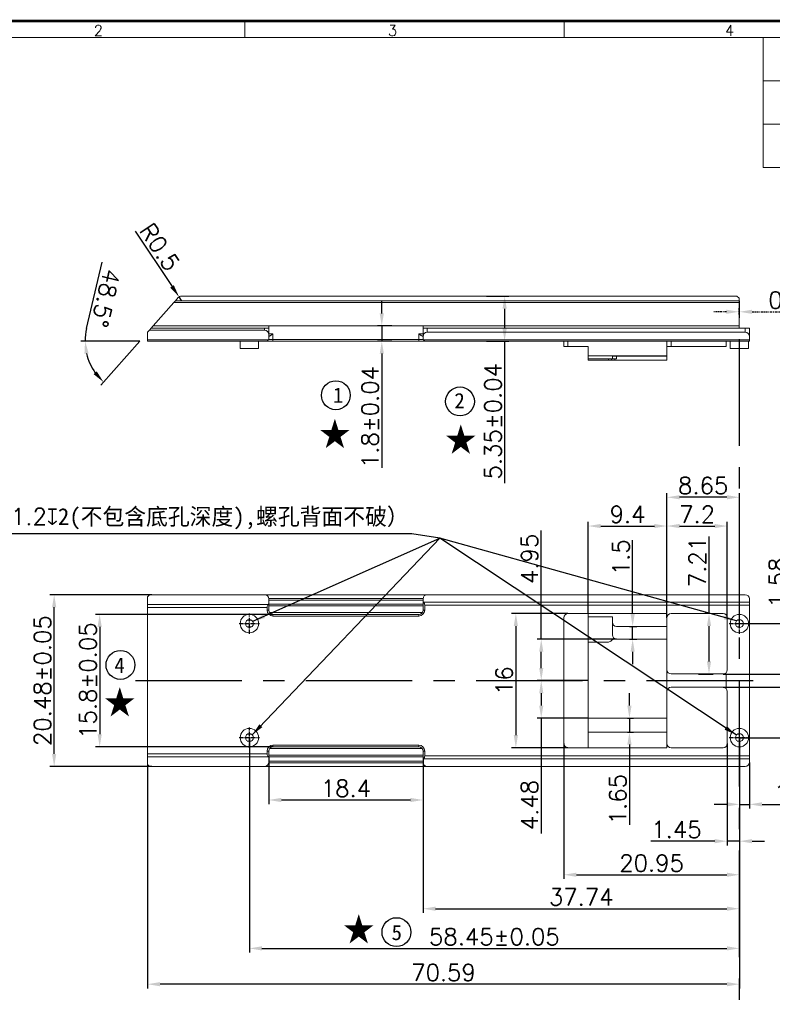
# Model space of a CAD drawing. Header units: inches. Extents: x 21485 to 22073, y -4353 to -4163.
# Tile 9 of 11: x 21854 to 21943, y -4280 to -4163. Entities that reach past the tile are written whole.
import ezdxf

# ---------------------------------------------------------------- set-up
doc = ezdxf.new("R2010")
doc.units = ezdxf.units.IN
doc.header["$LTSCALE"] = 0.64311
doc.header["$MEASUREMENT"] = 0
doc.header["$PDMODE"] = 3
doc.header["$PDSIZE"] = 0.3125
doc.linetypes.add('CENTER', pattern=[0.6, 0.375, -0.075, 0.075, -0.075])
doc.layers.get('0').update_dxf_attribs({"linetype": 'CONTINUOUS'})
doc.layers.get('Defpoints').update_dxf_attribs({"linetype": 'CONTINUOUS'})
doc.layers.add('1', color=7, linetype='CONTINUOUS', true_color=0xffffff)
doc.layers.add('图框', color=3, linetype='CONTINUOUS')
doc.styles.add('ITALICT', font='COMPLEX')
doc.styles.get("Standard").update_dxf_attribs({"font": 'txt.shx'})
doc.styles.add('TEXTSTYLE_2', font='txt')
doc.dimstyles.new('AVC 1.5', dxfattribs={"dimtxt": 2, "dimasz": 1.5, "dimexe": 0.5, "dimexo": 0, "dimgap": 0.39, "dimtad": 1, "dimdsep": 46, "dimtxsty": 'Standard', "dimcen": 0, "dimclrd": 2, "dimclre": 2, "dimclrt": 2, "dimadec": 1, "dimazin": 0, "dimtfac": 1, "dimtmove": 0, "dimatfit": 3, "dimfxl": 0, "dimtolj": 1, "dimtzin": 0, "dimarcsym": 0})

# ---------------------------------------------------------------- blocks, each defined once
blk = doc.blocks.new('*D93')
at = {"color": 2, "lineweight": -2, "transparency": 16777216}
for p, q in [((21896.78, -4197.72), (21896.78, -4196.22)), ((21897.99, -4199.22), (21896.28, -4199.22)), ((21896.78, -4199.22), (21896.78, -4201.02)), ((21897.99, -4201.02), (21896.28, -4201.02)), ((21896.78, -4202.52), (21896.78, -4216.13))]:
    blk.add_line(p, q, dxfattribs=at)
at = {"color": 2, "transparency": 16777216}
for points in [[(21896.53, -4197.72), (21897.03, -4197.72), (21896.78, -4199.22)], [(21896.53, -4202.52), (21897.03, -4202.52), (21896.78, -4201.02)]]:
    blk.add_solid(points, dxfattribs=at)
at = {"layer": 'Defpoints', "color": 0, "transparency": 16777216}
for p in [(21897.99, -4199.22), (21896.78, -4201.02), (21897.99, -4201.02)]:
    blk.add_point(p, dxfattribs=at)
at = {"color": 2, "transparency": 16777216, "insert": (21895.39, -4210.08), "char_height": 2, "attachment_point": 5, "rotation": 90}
blk.add_mtext('\\A1;1.8%%P0.04', dxfattribs=at)
blk = doc.blocks.new('*D94')
at = {"color": 2, "lineweight": -2, "transparency": 16777216}
for p, q in [((21909.28, -4195.67), (21911.93, -4195.67)), ((21911.43, -4197.17), (21911.43, -4199.52)), ((21909.28, -4201.02), (21911.93, -4201.02)), ((21911.43, -4201.02), (21911.43, -4217.97))]:
    blk.add_line(p, q, dxfattribs=at)
at = {"color": 2, "transparency": 16777216}
for points in [[(21911.18, -4197.17), (21911.68, -4197.17), (21911.43, -4195.67)], [(21911.18, -4199.52), (21911.68, -4199.52), (21911.43, -4201.02)]]:
    blk.add_solid(points, dxfattribs=at)
at = {"layer": 'Defpoints', "color": 0, "transparency": 16777216}
for p in [(21909.28, -4195.67), (21909.28, -4201.02), (21911.43, -4201.02)]:
    blk.add_point(p, dxfattribs=at)
at = {"color": 2, "transparency": 16777216, "insert": (21910.04, -4210.58), "char_height": 2, "attachment_point": 5, "rotation": 90}
blk.add_mtext('\\A1;5.35%%P0.04', dxfattribs=at)
blk = doc.blocks.new('*D85')
at = {"color": 2, "linetype": 'CENTER', "lineweight": -2, "transparency": 16777216}
for p, q in [((21939.39, -4197.87), (21939.39, -4197.03)), ((21939.44, -4197.87), (21939.44, -4197.03)), ((21937.89, -4197.53), (21936.39, -4197.53)), ((21939.39, -4197.53), (21939.44, -4197.53)), ((21940.94, -4197.53), (21948.93, -4197.53))]:
    blk.add_line(p, q, dxfattribs=at)
at = {"color": 2, "linetype": 'CENTER', "transparency": 16777216}
for points in [[(21937.89, -4197.28), (21937.89, -4197.78), (21939.39, -4197.53)], [(21940.94, -4197.28), (21940.94, -4197.78), (21939.44, -4197.53)]]:
    blk.add_solid(points, dxfattribs=at)
at = {"layer": 'Defpoints', "color": 0, "linetype": 'CENTER', "transparency": 16777216}
for p in [(21939.39, -4197.53), (21939.39, -4197.87), (21939.44, -4197.87)]:
    blk.add_point(p, dxfattribs=at)
at = {"color": 2, "linetype": 'CENTER', "transparency": 16777216, "insert": (21945.88, -4196.14), "char_height": 2, "attachment_point": 5}
blk.add_mtext('\\A1;0.05', dxfattribs=at)
blk = doc.blocks.new('*D100')
at = {"color": 2, "lineweight": -2, "transparency": 16777216}
for p, q in [((21869.34, -4231.26), (21857.2, -4231.26)), ((21857.7, -4250.24), (21857.7, -4232.76)), ((21869.34, -4251.74), (21857.2, -4251.74))]:
    blk.add_line(p, q, dxfattribs=at)
at = {"color": 2, "transparency": 16777216}
for points in [[(21857.45, -4232.76), (21857.95, -4232.76), (21857.7, -4231.26)], [(21857.45, -4250.24), (21857.95, -4250.24), (21857.7, -4251.74)]]:
    blk.add_solid(points, dxfattribs=at)
at = {"layer": 'Defpoints', "color": 0, "transparency": 16777216}
for p in [(21857.7, -4231.26), (21869.34, -4231.26), (21869.34, -4251.74)]:
    blk.add_point(p, dxfattribs=at)
at = {"color": 2, "transparency": 16777216, "insert": (21856.31, -4241.5), "char_height": 2, "attachment_point": 5, "rotation": 90}
blk.add_mtext('\\A1;20.48%%P0.05', dxfattribs=at)
blk = doc.blocks.new('*D102')
at = {"color": 2, "lineweight": -2, "transparency": 16777216}
for p, q in [((21883.8, -4233.6), (21862.63, -4233.6)), ((21863.13, -4235.1), (21863.13, -4247.9)), ((21883.8, -4249.4), (21862.63, -4249.4))]:
    blk.add_line(p, q, dxfattribs=at)
at = {"color": 2, "transparency": 16777216}
for points in [[(21862.88, -4235.1), (21863.38, -4235.1), (21863.13, -4233.6)], [(21862.88, -4247.9), (21863.38, -4247.9), (21863.13, -4249.4)]]:
    blk.add_solid(points, dxfattribs=at)
at = {"layer": 'Defpoints', "color": 0, "transparency": 16777216}
for p in [(21883.8, -4233.6), (21863.13, -4249.4), (21883.8, -4249.4)]:
    blk.add_point(p, dxfattribs=at)
at = {"color": 2, "transparency": 16777216, "insert": (21861.74, -4241.5), "char_height": 2, "attachment_point": 5, "rotation": 90}
blk.add_mtext('\\A1;15.8%%P0.05', dxfattribs=at)
blk = doc.blocks.new('*D103')
at = {"color": 2, "lineweight": -2, "transparency": 16777216}
for p, q in [((21918.99, -4233.5), (21912.27, -4233.5)), ((21912.77, -4235), (21912.77, -4248)), ((21918.99, -4249.5), (21912.27, -4249.5))]:
    blk.add_line(p, q, dxfattribs=at)
at = {"color": 2, "transparency": 16777216}
for points in [[(21912.52, -4235), (21913.02, -4235), (21912.77, -4233.5)], [(21912.52, -4248), (21913.02, -4248), (21912.77, -4249.5)]]:
    blk.add_solid(points, dxfattribs=at)
at = {"layer": 'Defpoints', "color": 0, "transparency": 16777216}
for p in [(21918.99, -4233.5), (21912.77, -4249.5), (21918.99, -4249.5)]:
    blk.add_point(p, dxfattribs=at)
at = {"color": 2, "transparency": 16777216, "insert": (21911.38, -4241.5), "char_height": 2, "attachment_point": 5, "rotation": 90}
blk.add_mtext('\\A1;16', dxfattribs=at)
blk = doc.blocks.new('*D107')
at = {"color": 2, "lineweight": -2, "transparency": 16777216}
for p, q in [((21949.9, -4234.7), (21949.9, -4219.08)), ((21939.39, -4234.7), (21950.4, -4234.7)), ((21949.9, -4246.8), (21949.9, -4236.2)), ((21939.39, -4248.3), (21950.4, -4248.3))]:
    blk.add_line(p, q, dxfattribs=at)
at = {"color": 2, "transparency": 16777216}
for points in [[(21949.65, -4236.2), (21950.15, -4236.2), (21949.9, -4234.7)], [(21949.65, -4246.8), (21950.15, -4246.8), (21949.9, -4248.3)]]:
    blk.add_solid(points, dxfattribs=at)
at = {"layer": 'Defpoints', "color": 0, "transparency": 16777216}
for p in [(21939.39, -4234.7), (21939.39, -4248.3), (21949.9, -4248.3)]:
    blk.add_point(p, dxfattribs=at)
at = {"color": 2, "transparency": 16777216, "insert": (21948.51, -4226.14), "char_height": 2, "attachment_point": 5, "rotation": 90}
blk.add_mtext('\\A1;13.6%%P0.05', dxfattribs=at)
blk = doc.blocks.new('*D111')
at = {"color": 2, "lineweight": -2, "transparency": 16777216}
for p, q in [((21939.44, -4248.3), (21939.44, -4278.19)), ((21868.84, -4251.49), (21868.84, -4278.19)), ((21937.94, -4277.69), (21870.34, -4277.69))]:
    blk.add_line(p, q, dxfattribs=at)
at = {"color": 2, "transparency": 16777216}
for points in [[(21870.34, -4277.44), (21870.34, -4277.94), (21868.84, -4277.69)], [(21937.94, -4277.44), (21937.94, -4277.94), (21939.44, -4277.69)]]:
    blk.add_solid(points, dxfattribs=at)
at = {"layer": 'Defpoints', "color": 0, "transparency": 16777216}
for p in [(21939.44, -4248.3), (21868.84, -4251.49), (21868.84, -4277.69)]:
    blk.add_point(p, dxfattribs=at)
at = {"color": 2, "transparency": 16777216, "insert": (21904.14, -4276.3), "char_height": 2, "attachment_point": 5}
blk.add_mtext('\\A1;70.59', dxfattribs=at)
blk = doc.blocks.new('*D113')
at = {"color": 2, "lineweight": -2, "transparency": 16777216}
for p, q in [((21880.99, -4248.3), (21880.99, -4273.92)), ((21939.44, -4248.3), (21939.44, -4273.92)), ((21882.49, -4273.42), (21937.94, -4273.42))]:
    blk.add_line(p, q, dxfattribs=at)
at = {"color": 2, "transparency": 16777216}
for points in [[(21882.49, -4273.17), (21882.49, -4273.67), (21880.99, -4273.42)], [(21937.94, -4273.17), (21937.94, -4273.67), (21939.44, -4273.42)]]:
    blk.add_solid(points, dxfattribs=at)
at = {"layer": 'Defpoints', "color": 0, "transparency": 16777216}
for p in [(21880.99, -4248.3), (21939.44, -4248.3), (21939.44, -4273.42)]:
    blk.add_point(p, dxfattribs=at)
at = {"color": 2, "transparency": 16777216, "insert": (21910.21, -4272.03), "char_height": 2, "attachment_point": 5}
blk.add_mtext('\\A1;58.45%%P0.05', dxfattribs=at)
blk = doc.blocks.new('*D114')
at = {"color": 2, "lineweight": -2, "transparency": 16777216}
for p, q in [((21939.44, -4248.3), (21939.44, -4269.19)), ((21901.7, -4251.1), (21901.7, -4269.19)), ((21903.2, -4268.69), (21937.94, -4268.69))]:
    blk.add_line(p, q, dxfattribs=at)
at = {"color": 2, "transparency": 16777216}
for points in [[(21903.2, -4268.44), (21903.2, -4268.94), (21901.7, -4268.69)], [(21937.94, -4268.44), (21937.94, -4268.94), (21939.44, -4268.69)]]:
    blk.add_solid(points, dxfattribs=at)
at = {"layer": 'Defpoints', "color": 0, "transparency": 16777216}
for p in [(21939.44, -4248.3), (21901.7, -4251.1), (21939.44, -4268.69)]:
    blk.add_point(p, dxfattribs=at)
at = {"color": 2, "transparency": 16777216, "insert": (21920.57, -4267.3), "char_height": 2, "attachment_point": 5}
blk.add_mtext('\\A1;37.74', dxfattribs=at)
blk = doc.blocks.new('*D98')
at = {"color": 2, "lineweight": -2, "transparency": 16777216}
for p, q in [((21883.3, -4250.64), (21883.3, -4256.23)), ((21901.7, -4250.89), (21901.7, -4256.23)), ((21900.2, -4255.73), (21884.8, -4255.73))]:
    blk.add_line(p, q, dxfattribs=at)
at = {"color": 2, "transparency": 16777216}
for points in [[(21884.8, -4255.48), (21884.8, -4255.98), (21883.3, -4255.73)], [(21900.2, -4255.48), (21900.2, -4255.98), (21901.7, -4255.73)]]:
    blk.add_solid(points, dxfattribs=at)
at = {"layer": 'Defpoints', "color": 0, "transparency": 16777216}
for p in [(21883.3, -4250.64), (21901.7, -4250.89), (21883.3, -4255.73)]:
    blk.add_point(p, dxfattribs=at)
at = {"color": 2, "transparency": 16777216, "insert": (21892.5, -4254.34), "char_height": 2, "attachment_point": 5}
blk.add_mtext('\\A1;18.4', dxfattribs=at)
blk = doc.blocks.new('*D115')
at = {"color": 2, "lineweight": -2, "transparency": 16777216}
for p, q in [((21939.44, -4248.3), (21939.44, -4256.75)), ((21940.64, -4251.24), (21940.64, -4256.75)), ((21937.94, -4256.25), (21936.44, -4256.25)), ((21939.44, -4256.25), (21940.64, -4256.25)), ((21942.14, -4256.25), (21947.75, -4256.25))]:
    blk.add_line(p, q, dxfattribs=at)
at = {"color": 2, "transparency": 16777216}
for points in [[(21937.94, -4256), (21937.94, -4256.5), (21939.44, -4256.25)], [(21942.14, -4256), (21942.14, -4256.5), (21940.64, -4256.25)]]:
    blk.add_solid(points, dxfattribs=at)
at = {"layer": 'Defpoints', "color": 0, "transparency": 16777216}
for p in [(21939.44, -4248.3), (21940.64, -4251.24), (21940.64, -4256.25)]:
    blk.add_point(p, dxfattribs=at)
at = {"color": 2, "transparency": 16777216, "insert": (21945.69, -4254.86), "char_height": 2, "attachment_point": 5}
blk.add_mtext('\\A1;1.2', dxfattribs=at)
blk = doc.blocks.new('*D116')
at = {"color": 2, "lineweight": -2, "transparency": 16777216}
for p, q in [((21918.49, -4249), (21918.49, -4265.14)), ((21939.44, -4248.3), (21939.44, -4265.14)), ((21919.99, -4264.64), (21937.94, -4264.64))]:
    blk.add_line(p, q, dxfattribs=at)
at = {"color": 2, "transparency": 16777216}
for points in [[(21919.99, -4264.39), (21919.99, -4264.89), (21918.49, -4264.64)], [(21937.94, -4264.39), (21937.94, -4264.89), (21939.44, -4264.64)]]:
    blk.add_solid(points, dxfattribs=at)
at = {"layer": 'Defpoints', "color": 0, "transparency": 16777216}
for p in [(21918.49, -4249), (21939.44, -4248.3), (21939.44, -4264.64)]:
    blk.add_point(p, dxfattribs=at)
at = {"color": 2, "transparency": 16777216, "insert": (21928.96, -4263.25), "char_height": 2, "attachment_point": 5}
blk.add_mtext('\\A1;20.95', dxfattribs=at)
blk = doc.blocks.new('*D117')
at = {"color": 2, "lineweight": -2, "transparency": 16777216}
for p, q in [((21937.99, -4249), (21937.99, -4261.14)), ((21939.44, -4248.3), (21939.44, -4261.14)), ((21936.49, -4260.64), (21928.87, -4260.64)), ((21939.44, -4260.64), (21937.99, -4260.64)), ((21940.94, -4260.64), (21942.44, -4260.64))]:
    blk.add_line(p, q, dxfattribs=at)
at = {"color": 2, "transparency": 16777216}
for points in [[(21936.49, -4260.39), (21936.49, -4260.89), (21937.99, -4260.64)], [(21940.94, -4260.39), (21940.94, -4260.89), (21939.44, -4260.64)]]:
    blk.add_solid(points, dxfattribs=at)
at = {"layer": 'Defpoints', "color": 0, "transparency": 16777216}
for p in [(21937.99, -4249), (21939.44, -4248.3), (21937.99, -4260.64)]:
    blk.add_point(p, dxfattribs=at)
at = {"color": 2, "transparency": 16777216, "insert": (21931.93, -4259.25), "char_height": 2, "attachment_point": 5}
blk.add_mtext('\\A1;1.45', dxfattribs=at)
blk = doc.blocks.new('*D120')
at = {"color": 2, "lineweight": -2, "transparency": 16777216}
for p, q in [((21921.39, -4233.5), (21921.39, -4222.57)), ((21922.89, -4223.07), (21929.29, -4223.07)), ((21930.79, -4233.5), (21930.79, -4222.57))]:
    blk.add_line(p, q, dxfattribs=at)
at = {"color": 2, "transparency": 16777216}
for points in [[(21922.89, -4222.82), (21922.89, -4223.32), (21921.39, -4223.07)], [(21929.29, -4222.82), (21929.29, -4223.32), (21930.79, -4223.07)]]:
    blk.add_solid(points, dxfattribs=at)
at = {"layer": 'Defpoints', "color": 0, "transparency": 16777216}
for p in [(21930.79, -4223.07), (21921.39, -4233.5), (21930.79, -4233.5)]:
    blk.add_point(p, dxfattribs=at)
at = {"color": 2, "transparency": 16777216, "insert": (21926.09, -4221.68), "char_height": 2, "attachment_point": 5}
blk.add_mtext('\\A1;9.4', dxfattribs=at)
blk = doc.blocks.new('*D99')
at = {"color": 2, "lineweight": -2, "transparency": 16777216}
for p, q in [((21930.79, -4234), (21930.79, -4222.57)), ((21932.29, -4223.07), (21936.49, -4223.07)), ((21937.99, -4234), (21937.99, -4222.57))]:
    blk.add_line(p, q, dxfattribs=at)
at = {"color": 2, "transparency": 16777216}
for points in [[(21932.29, -4222.82), (21932.29, -4223.32), (21930.79, -4223.07)], [(21936.49, -4222.82), (21936.49, -4223.32), (21937.99, -4223.07)]]:
    blk.add_solid(points, dxfattribs=at)
at = {"layer": 'Defpoints', "color": 0, "transparency": 16777216}
for p in [(21937.99, -4223.07), (21930.79, -4234), (21937.99, -4234)]:
    blk.add_point(p, dxfattribs=at)
at = {"color": 2, "transparency": 16777216, "insert": (21934.39, -4221.68), "char_height": 2, "attachment_point": 5}
blk.add_mtext('\\A1;7.2', dxfattribs=at)
blk = doc.blocks.new('*D121')
at = {"color": 2, "lineweight": -2, "transparency": 16777216}
for p, q in [((21930.79, -4234), (21930.79, -4219.14)), ((21937.94, -4219.64), (21932.29, -4219.64)), ((21939.44, -4234.7), (21939.44, -4219.14))]:
    blk.add_line(p, q, dxfattribs=at)
at = {"color": 2, "transparency": 16777216}
for points in [[(21932.29, -4219.39), (21932.29, -4219.89), (21930.79, -4219.64)], [(21937.94, -4219.39), (21937.94, -4219.89), (21939.44, -4219.64)]]:
    blk.add_solid(points, dxfattribs=at)
at = {"layer": 'Defpoints', "color": 0, "transparency": 16777216}
for p in [(21930.79, -4219.64), (21930.79, -4234), (21939.44, -4234.7)]:
    blk.add_point(p, dxfattribs=at)
at = {"color": 2, "transparency": 16777216, "insert": (21935.11, -4218.25), "char_height": 2, "attachment_point": 5}
blk.add_mtext('\\A1;8.65', dxfattribs=at)
blk = doc.blocks.new('*D146')
at = {"color": 2, "lineweight": -2, "transparency": 16777216}
for p, q in [((21867.35, -4187.9), (21871.76, -4194.51)), ((21872.87, -4196.17), (21872.6, -4195.75))]:
    blk.add_line(p, q, dxfattribs=at)
at = {"color": 2, "transparency": 16777216}
blk.add_solid([(21871.97, -4194.37), (21871.55, -4194.65), (21872.6, -4195.75)], dxfattribs=at)
at = {"layer": 'Defpoints', "color": 0, "transparency": 16777216}
for p in [(21872.6, -4195.75), (21872.87, -4196.17)]:
    blk.add_point(p, dxfattribs=at)
at = {"color": 2, "transparency": 16777216, "insert": (21870.29, -4189.81), "char_height": 2, "attachment_point": 5, "rotation": 303.7395}
blk.add_mtext('\\A1;R0.5', dxfattribs=at)
blk = doc.blocks.new('*D147')
at = {"color": 2, "lineweight": -2, "transparency": 16777216}
for p, q in [((21861.56, -4199.53), (21863.41, -4191.63)), ((21867.92, -4201.02), (21860.89, -4201.02)), ((21867.92, -4201.02), (21863.26, -4206.28))]:
    blk.add_line(p, q, dxfattribs=at)
for start, end in [(166.8064, 180), (193.1936, 215.318)]:
    blk.add_arc((21867.92, -4201.02), 6.53, start, end, dxfattribs=at)
at = {"color": 2, "transparency": 16777216}
for points in [[(21861.31, -4202.54), (21861.81, -4202.48), (21861.39, -4201.02)], [(21862.78, -4204.63), (21862.4, -4204.96), (21863.59, -4205.91)]]:
    blk.add_solid(points, dxfattribs=at)
at = {"layer": 'Defpoints', "color": 0, "transparency": 16777216}
for p in [(21871.98, -4196.42), (21869.51, -4199.22), (21868.84, -4201.02), (21883.1, -4201.02), (21862.4, -4204.51)]:
    blk.add_point(p, dxfattribs=at)
at = {"color": 2, "transparency": 16777216, "insert": (21863.84, -4195.9), "char_height": 2, "attachment_point": 5, "rotation": 256.8064}
blk.add_mtext('\\A1;48.5°', dxfattribs=at)
blk = doc.blocks.new('*D148')
at = {"color": 2, "lineweight": -2, "transparency": 16777216}
for p, q in [((21945.37, -4239.21), (21945.37, -4226.77)), ((21937.49, -4240.71), (21945.87, -4240.71)), ((21945.37, -4242.29), (21945.37, -4240.71)), ((21937.49, -4242.29), (21945.87, -4242.29)), ((21945.37, -4243.79), (21945.37, -4245.29))]:
    blk.add_line(p, q, dxfattribs=at)
at = {"color": 2, "transparency": 16777216}
for points in [[(21945.12, -4239.21), (21945.62, -4239.21), (21945.37, -4240.71)], [(21945.12, -4243.79), (21945.62, -4243.79), (21945.37, -4242.29)]]:
    blk.add_solid(points, dxfattribs=at)
at = {"layer": 'Defpoints', "color": 0, "transparency": 16777216}
for p in [(21937.49, -4240.71), (21937.49, -4242.29), (21945.37, -4242.29)]:
    blk.add_point(p, dxfattribs=at)
at = {"color": 2, "transparency": 16777216, "insert": (21943.98, -4229.82), "char_height": 2, "attachment_point": 5, "rotation": 90}
blk.add_mtext('\\A1;1.58', dxfattribs=at)
blk = doc.blocks.new('*D149')
at = {"color": 2, "lineweight": -2, "transparency": 16777216}
for p, q in [((21935.81, -4233.5), (21935.81, -4224.31)), ((21935.81, -4233.5), (21935.31, -4233.5)), ((21935.81, -4239.21), (21935.81, -4235)), ((21934.56, -4240.71), (21936.31, -4240.71))]:
    blk.add_line(p, q, dxfattribs=at)
at = {"color": 2, "transparency": 16777216}
for points in [[(21935.56, -4235), (21936.06, -4235), (21935.81, -4233.5)], [(21935.56, -4239.21), (21936.06, -4239.21), (21935.81, -4240.71)]]:
    blk.add_solid(points, dxfattribs=at)
at = {"layer": 'Defpoints', "color": 0, "transparency": 16777216}
for p in [(21935.81, -4233.5), (21935.81, -4233.5), (21934.56, -4240.71)]:
    blk.add_point(p, dxfattribs=at)
at = {"color": 2, "transparency": 16777216, "insert": (21934.42, -4227.36), "char_height": 2, "attachment_point": 5, "rotation": 90}
blk.add_mtext('\\A1;7.21', dxfattribs=at)
blk = doc.blocks.new('*D152')
at = {"color": 2, "lineweight": -2, "transparency": 16777216}
for p, q in [((21921.39, -4241.5), (21915.3, -4241.5)), ((21915.8, -4243), (21915.8, -4244.48)), ((21921.39, -4245.98), (21915.3, -4245.98)), ((21915.8, -4245.98), (21915.8, -4259.72))]:
    blk.add_line(p, q, dxfattribs=at)
at = {"color": 2, "transparency": 16777216}
for points in [[(21915.55, -4243), (21916.05, -4243), (21915.8, -4241.5)], [(21915.55, -4244.48), (21916.05, -4244.48), (21915.8, -4245.98)]]:
    blk.add_solid(points, dxfattribs=at)
at = {"layer": 'Defpoints', "color": 0, "transparency": 16777216}
for p in [(21921.39, -4241.5), (21915.8, -4245.98), (21921.39, -4245.98)]:
    blk.add_point(p, dxfattribs=at)
at = {"color": 2, "transparency": 16777216, "insert": (21914.41, -4256.33), "char_height": 2, "attachment_point": 5, "rotation": 90}
blk.add_mtext('\\A1;4.48', dxfattribs=at)
blk = doc.blocks.new('*D153')
at = {"color": 2, "lineweight": -2, "transparency": 16777216}
for p, q in [((21915.8, -4236.55), (21915.8, -4223.6)), ((21924.79, -4236.55), (21915.3, -4236.55)), ((21915.8, -4240), (21915.8, -4238.05)), ((21918.49, -4241.5), (21915.3, -4241.5))]:
    blk.add_line(p, q, dxfattribs=at)
at = {"color": 2, "transparency": 16777216}
for points in [[(21915.55, -4238.05), (21916.05, -4238.05), (21915.8, -4236.55)], [(21915.55, -4240), (21916.05, -4240), (21915.8, -4241.5)]]:
    blk.add_solid(points, dxfattribs=at)
at = {"layer": 'Defpoints', "color": 0, "transparency": 16777216}
for p in [(21924.79, -4236.55), (21915.8, -4241.5), (21918.49, -4241.5)]:
    blk.add_point(p, dxfattribs=at)
at = {"color": 2, "transparency": 16777216, "insert": (21914.41, -4226.99), "char_height": 2, "attachment_point": 5, "rotation": 90}
blk.add_mtext('\\A1;4.95', dxfattribs=at)
blk = doc.blocks.new('*D154')
at = {"color": 2, "lineweight": -2, "transparency": 16777216}
for p, q in [((21926.32, -4244.48), (21926.32, -4242.98)), ((21926.09, -4245.98), (21926.82, -4245.98)), ((21926.32, -4245.98), (21926.32, -4247.63)), ((21926.09, -4247.63), (21926.82, -4247.63)), ((21926.32, -4249.13), (21926.32, -4258.69))]:
    blk.add_line(p, q, dxfattribs=at)
at = {"color": 2, "transparency": 16777216}
for points in [[(21926.07, -4244.48), (21926.57, -4244.48), (21926.32, -4245.98)], [(21926.07, -4249.13), (21926.57, -4249.13), (21926.32, -4247.63)]]:
    blk.add_solid(points, dxfattribs=at)
at = {"layer": 'Defpoints', "color": 0, "transparency": 16777216}
for p in [(21926.09, -4245.98), (21926.09, -4247.63), (21926.32, -4247.63)]:
    blk.add_point(p, dxfattribs=at)
at = {"color": 2, "transparency": 16777216, "insert": (21924.93, -4255.63), "char_height": 2, "attachment_point": 5, "rotation": 90}
blk.add_mtext('\\A1;1.65', dxfattribs=at)
blk = doc.blocks.new('*D155')
at = {"color": 2, "lineweight": -2, "transparency": 16777216}
for p, q in [((21926.7, -4233.55), (21926.7, -4224.74)), ((21926.32, -4235.05), (21927.2, -4235.05)), ((21926.7, -4236.55), (21926.7, -4235.05)), ((21926.32, -4236.55), (21927.2, -4236.55)), ((21926.7, -4238.05), (21926.7, -4239.55))]:
    blk.add_line(p, q, dxfattribs=at)
at = {"color": 2, "transparency": 16777216}
for points in [[(21926.45, -4233.55), (21926.95, -4233.55), (21926.7, -4235.05)], [(21926.45, -4238.05), (21926.95, -4238.05), (21926.7, -4236.55)]]:
    blk.add_solid(points, dxfattribs=at)
at = {"layer": 'Defpoints', "color": 0, "transparency": 16777216}
for p in [(21926.32, -4235.05), (21926.7, -4235.05), (21926.32, -4236.55)]:
    blk.add_point(p, dxfattribs=at)
at = {"color": 2, "transparency": 16777216, "insert": (21925.31, -4226.8), "char_height": 2, "attachment_point": 5, "rotation": 90}
blk.add_mtext('\\A1;1.5', dxfattribs=at)

msp = doc.modelspace()

# ---------------------------------------------------------------- linework, layer by layer
at = {"color": 1, "linetype": 'CENTER', "ltscale": 52.660749}
for p, q in [((21939.4375, -4315.0971), (21939.4375, -4196.2073)), ((21867.3992, -4241.4964), (21942.4223, -4241.4964))]:
    msp.add_line(p, q, dxfattribs=at)
at = {"color": 3, "linetype": 'Continuous'}
for centre in [(21891.2978, -4207.4791), (21906.1088, -4208.2147), (21865.6079, -4239.6321), (21898.526, -4271.4826)]:
    msp.add_circle(centre, 1.7207, dxfattribs=at)
at = {"layer": '1', "color": 0, "linetype": 'ByBlock', "lineweight": 18}
for p, q in [((21872.1611, -4196.2197), (21871.9842, -4196.4197)), ((21872.4982, -4195.8384), (21872.1611, -4196.2197)), ((21872.1611, -4196.2197), (21939.3875, -4196.2197)), ((21939.1375, -4195.6697), (21872.8727, -4195.6697)), ((21939.3875, -4195.9197), (21939.1375, -4195.6697)), ((21939.3875, -4196.2197), (21939.3875, -4195.9197)), ((21939.3875, -4196.2197), (21939.3875, -4196.4197)), ((21871.9842, -4196.4197), (21869.508, -4199.2197)), ((21871.9842, -4196.4197), (21939.3875, -4196.4197)), ((21939.3875, -4199.2197), (21939.3875, -4196.4197)), ((21868.8447, -4199.9697), (21869.0658, -4199.7197)), ((21869.2869, -4199.4697), (21869.0658, -4199.7197)), ((21869.0658, -4199.7197), (21882.7975, -4199.7197)), ((21869.2869, -4199.4697), (21869.508, -4199.2197)), ((21882.7975, -4199.4697), (21869.2869, -4199.4697)), ((21883.2975, -4199.2197), (21869.508, -4199.2197)), ((21882.7975, -4199.4697), (21883.2852, -4199.4697)), ((21882.7975, -4199.4697), (21882.7975, -4199.7197)), ((21883.2975, -4199.2197), (21901.6975, -4199.2197)), ((21883.2975, -4199.2197), (21883.2975, -4199.4442)), ((21883.2975, -4200.2197), (21883.2975, -4199.4442)), ((21939.3875, -4199.2197), (21901.6975, -4199.2197)), ((21901.6975, -4199.4442), (21901.6975, -4199.2197)), ((21901.6975, -4199.4442), (21901.6975, -4200.4697)), ((21901.7097, -4199.4697), (21902.1975, -4199.4697)), ((21940.1375, -4199.4697), (21902.1975, -4199.4697)), ((21902.1975, -4199.9697), (21902.1975, -4199.4697)), ((21939.3875, -4199.2197), (21939.3875, -4199.4697)), ((21940.1375, -4199.4697), (21940.6375, -4199.4697)), ((21940.1375, -4199.4697), (21940.1375, -4199.9697)), ((21940.6375, -4200.4697), (21940.6375, -4199.4697)), ((21868.8447, -4200.8732), (21868.8447, -4199.9697)), ((21868.8447, -4201.0197), (21868.8447, -4200.8732)), ((21883.2439, -4200.8732), (21868.8447, -4200.8732)), ((21883.0975, -4201.0197), (21883.2439, -4200.8732)), ((21883.2975, -4200.8197), (21883.2439, -4200.8732)), ((21883.7975, -4200.1697), (21883.2972, -4200.1697)), ((21883.2975, -4200.2197), (21883.2975, -4200.8197)), ((21883.2975, -4200.4197), (21883.3644, -4200.4197)), ((21883.7975, -4200.8197), (21883.2975, -4200.8197)), ((21883.7975, -4200.8197), (21883.7975, -4200.1697)), ((21901.1975, -4200.8197), (21883.7975, -4200.8197)), ((21883.7975, -4201.0197), (21883.7975, -4200.8197)), ((21901.6975, -4200.1697), (21901.1975, -4200.1697)), ((21901.1975, -4200.1697), (21901.1975, -4200.8197)), ((21901.1975, -4200.8197), (21901.1975, -4201.0197)), ((21901.6975, -4200.8197), (21901.1975, -4200.8197)), ((21901.6305, -4200.4197), (21901.6975, -4200.4197)), ((21901.6975, -4200.8197), (21901.6975, -4200.4697)), ((21901.751, -4200.8732), (21901.6975, -4200.8197)), ((21901.751, -4200.8732), (21901.8975, -4201.0197)), ((21940.6375, -4200.8732), (21901.751, -4200.8732)), ((21902.1975, -4199.9697), (21940.1375, -4199.9697)), ((21940.6375, -4200.4697), (21940.6375, -4200.8732)), ((21940.6375, -4200.8732), (21940.6375, -4201.0197)), ((21868.8447, -4201.0197), (21883.0975, -4201.0197)), ((21879.8875, -4201.0197), (21879.8875, -4201.9197)), ((21882.0875, -4201.9197), (21879.8875, -4201.9197)), ((21882.0875, -4201.9197), (21882.0875, -4201.0197)), ((21883.7975, -4201.0197), (21883.0975, -4201.0197)), ((21901.1975, -4201.0197), (21883.7975, -4201.0197)), ((21901.8975, -4201.0197), (21901.1975, -4201.0197)), ((21901.8975, -4201.0197), (21940.6375, -4201.0197)), ((21918.4875, -4201.0197), (21918.4875, -4201.6697)), ((21918.9875, -4201.6697), (21918.4875, -4201.6697)), ((21918.9875, -4201.6697), (21918.9875, -4201.0197)), ((21921.3875, -4201.6697), (21918.9875, -4201.6697)), ((21921.3875, -4201.6697), (21921.3875, -4202.7697)), ((21930.7875, -4202.7697), (21930.7875, -4201.0197)), ((21931.2875, -4201.6697), (21930.7875, -4201.6697)), ((21931.2875, -4201.6697), (21931.2875, -4201.0197)), ((21931.2875, -4201.6697), (21937.8375, -4201.6697)), ((21937.8375, -4201.6697), (21937.8375, -4201.0197)), ((21938.3375, -4201.0197), (21938.3375, -4201.9197)), ((21940.5375, -4201.9197), (21938.3375, -4201.9197)), ((21940.5375, -4201.9197), (21940.5375, -4201.0197)), ((21921.3875, -4203.1197), (21921.3875, -4202.7697)), ((21930.7875, -4202.7697), (21921.3875, -4202.7697)), ((21921.3875, -4203.2797), (21921.3875, -4203.1197)), ((21924.2875, -4203.1197), (21921.3875, -4203.1197)), ((21921.3875, -4203.2797), (21923.8105, -4203.2797)), ((21923.8105, -4203.1197), (21923.8105, -4203.2797)), ((21924.1905, -4203.2797), (21923.8105, -4203.2797)), ((21924.1905, -4203.2797), (21924.1905, -4203.1197)), ((21924.5704, -4203.2797), (21924.1905, -4203.2797)), ((21924.2875, -4203.1197), (21924.2875, -4202.7697)), ((21924.7875, -4202.8197), (21924.2875, -4202.8197)), ((21924.7875, -4203.1197), (21924.2875, -4203.1197)), ((21924.5704, -4203.2797), (21924.5704, -4203.1197)), ((21924.5704, -4203.2797), (21930.7875, -4203.2797)), ((21924.7875, -4202.8197), (21924.7875, -4202.7697)), ((21924.7875, -4203.1197), (21924.7875, -4202.8197)), ((21930.7875, -4202.8197), (21924.7875, -4202.8197)), ((21930.7875, -4202.8197), (21930.7875, -4202.7697)), ((21930.7875, -4203.2797), (21930.7875, -4202.8197)), ((21868.8447, -4231.5064), (21869.0658, -4231.2564)), ((21868.8447, -4232.41), (21868.8447, -4231.5064)), ((21869.0658, -4231.2564), (21882.7975, -4231.2564)), ((21882.7975, -4231.2564), (21902.1976, -4231.2564)), ((21902.1975, -4231.2564), (21940.1375, -4231.2564)), ((21868.8447, -4232.7635), (21868.8447, -4232.41)), ((21883.2439, -4232.41), (21868.8447, -4232.41)), ((21883.2975, -4232.3564), (21883.2439, -4232.41)), ((21901.7018, -4231.6964), (21883.2944, -4231.6964)), ((21883.2975, -4231.7564), (21883.2975, -4232.3564)), ((21883.2975, -4231.8964), (21901.6975, -4231.8964)), ((21883.2975, -4232.3564), (21883.2975, -4233.0964)), ((21901.6975, -4232.3964), (21883.2975, -4232.3964)), ((21883.2975, -4232.5964), (21901.6976, -4232.5964)), ((21901.6975, -4232.1064), (21901.6975, -4231.7564)), ((21901.751, -4232.16), (21901.6975, -4232.1064)), ((21901.6975, -4233.0964), (21901.6975, -4232.1064)), ((21940.6375, -4232.16), (21901.751, -4232.16)), ((21901.8975, -4232.5135), (21940.6375, -4232.5135)), ((21901.8975, -4233.0964), (21901.8975, -4232.5135)), ((21940.6375, -4231.7564), (21940.6375, -4232.16)), ((21940.6375, -4232.16), (21940.6375, -4232.5135)), ((21940.6375, -4232.5135), (21940.6375, -4250.4793)), ((21868.8447, -4250.2293), (21868.8447, -4232.7635)), ((21868.8447, -4232.7635), (21883.0975, -4232.7635)), ((21883.0975, -4232.7635), (21883.0975, -4233.0964)), ((21883.2975, -4233.0964), (21883.0975, -4233.0964)), ((21901.5978, -4233.3964), (21883.3984, -4233.3964)), ((21901.1975, -4233.5964), (21883.7975, -4233.5964)), ((21883.7975, -4233.7964), (21883.7975, -4233.5964)), ((21901.1975, -4233.7964), (21883.7975, -4233.7964)), ((21901.1975, -4233.5964), (21901.1975, -4233.7964)), ((21901.8975, -4233.0964), (21901.6975, -4233.0964)), ((21921.3875, -4233.4964), (21918.9875, -4233.4964)), ((21921.3875, -4233.4964), (21921.3875, -4233.8964)), ((21930.7875, -4233.4964), (21921.3875, -4233.4964)), ((21930.7875, -4233.4964), (21930.7875, -4235.0464)), ((21937.4875, -4233.4964), (21931.2875, -4233.4964)), ((21880.7314, -4234.2964), (21881.244, -4234.2964)), ((21918.4875, -4233.9964), (21918.4875, -4248.9964)), ((21921.3875, -4233.8964), (21921.3875, -4236.8964)), ((21924.2875, -4233.8964), (21921.3875, -4233.8964)), ((21924.2875, -4233.8964), (21924.2875, -4236.0464)), ((21937.9875, -4240.2064), (21937.9875, -4233.9964)), ((21939.1805, -4234.2964), (21939.3875, -4234.2964)), ((21939.3875, -4234.224), (21939.3875, -4234.2964)), ((21939.3875, -4234.2964), (21939.3875, -4235.0964)), ((21881.244, -4235.0964), (21880.7314, -4235.0964)), ((21930.7875, -4235.0464), (21924.7875, -4235.0464)), ((21930.7875, -4235.0464), (21930.7875, -4236.5464)), ((21939.3875, -4235.0964), (21939.1805, -4235.0964)), ((21939.3875, -4235.0964), (21939.3875, -4235.1688)), ((21921.3875, -4236.8964), (21923.8105, -4236.8964)), ((21921.3875, -4236.8964), (21921.3875, -4245.9764)), ((21924.5704, -4236.5464), (21930.7875, -4236.5464)), ((21930.7875, -4245.9764), (21930.7875, -4236.5464)), ((21931.2875, -4240.7064), (21937.8375, -4240.7064)), ((21937.8375, -4240.7064), (21937.8375, -4242.2864)), ((21937.8375, -4242.2864), (21931.2875, -4242.2864)), ((21937.9875, -4248.9964), (21937.9875, -4242.7864)), ((21921.3875, -4247.6264), (21921.3875, -4245.9764)), ((21930.7875, -4245.9764), (21921.3875, -4245.9764)), ((21930.7875, -4245.9764), (21930.7875, -4247.6264)), ((21880.7314, -4247.8964), (21881.244, -4247.8964)), ((21921.3875, -4249.4964), (21921.3875, -4247.6264)), ((21921.3875, -4247.6264), (21930.7875, -4247.6264)), ((21930.7875, -4247.6264), (21930.7875, -4249.4964)), ((21939.1805, -4247.8964), (21939.3875, -4247.8964)), ((21939.3875, -4247.824), (21939.3875, -4247.8964)), ((21939.3875, -4247.8964), (21939.3875, -4248.6964)), ((21881.244, -4248.6964), (21880.7314, -4248.6964)), ((21939.3875, -4248.6964), (21939.1805, -4248.6964)), ((21939.3875, -4248.6964), (21939.3875, -4248.7688)), ((21868.8447, -4250.5828), (21868.8447, -4250.2293)), ((21883.0975, -4250.2293), (21868.8447, -4250.2293)), ((21883.0975, -4249.8964), (21883.2975, -4249.8964)), ((21883.0975, -4250.2293), (21883.0975, -4249.8964)), ((21883.2975, -4249.8964), (21883.2975, -4250.6364)), ((21883.3984, -4249.5964), (21901.5978, -4249.5964)), ((21883.7975, -4249.3964), (21883.7975, -4249.1964)), ((21883.7975, -4249.1964), (21901.1975, -4249.1964)), ((21901.1975, -4249.3964), (21883.7975, -4249.3964)), ((21901.1975, -4249.1964), (21901.1975, -4249.3964)), ((21901.6975, -4249.8964), (21901.8975, -4249.8964)), ((21901.6975, -4250.8864), (21901.6975, -4249.8964)), ((21901.8975, -4249.8964), (21901.8975, -4250.4793)), ((21918.9875, -4249.4964), (21921.3875, -4249.4964)), ((21921.3875, -4249.4964), (21930.7875, -4249.4964)), ((21931.2875, -4249.4964), (21937.4875, -4249.4964)), ((21868.8447, -4251.4864), (21868.8447, -4250.5828)), ((21868.8447, -4250.5828), (21883.2439, -4250.5828)), ((21883.2439, -4250.5828), (21883.2975, -4250.6364)), ((21883.2944, -4251.2964), (21901.7018, -4251.2964)), ((21901.6976, -4250.3964), (21883.2975, -4250.3964)), ((21901.6975, -4250.5964), (21883.2975, -4250.5964)), ((21883.2975, -4250.6364), (21883.2975, -4251.2364)), ((21901.6975, -4251.0964), (21883.2975, -4251.0964)), ((21901.6975, -4250.8864), (21901.751, -4250.8328)), ((21901.6975, -4251.2364), (21901.6975, -4250.8864)), ((21901.751, -4250.8328), (21940.6375, -4250.8328)), ((21940.6375, -4250.4793), (21901.8975, -4250.4793)), ((21940.6375, -4250.4793), (21940.6375, -4250.8328)), ((21940.6375, -4250.8328), (21940.6375, -4251.2364)), ((21869.0658, -4251.7364), (21868.8447, -4251.4864)), ((21882.7975, -4251.7364), (21869.0658, -4251.7364)), ((21902.1976, -4251.7364), (21882.7975, -4251.7364)), ((21940.1375, -4251.7364), (21902.1975, -4251.7364))]:
    msp.add_line(p, q, dxfattribs=at)
at = {"layer": '1', "color": 1, "linetype": 'CENTER', "ltscale": 1.737805}
for p, q in [((21880.9875, -4235.9064), (21880.9875, -4233.4864)), ((21939.4375, -4235.9064), (21939.4375, -4233.4864)), ((21879.7775, -4234.6964), (21882.1975, -4234.6964)), ((21938.2275, -4234.6964), (21940.6475, -4234.6964)), ((21880.9875, -4249.5064), (21880.9875, -4247.0864)), ((21939.4375, -4249.5064), (21939.4375, -4247.0864)), ((21879.7775, -4248.2964), (21882.1975, -4248.2964)), ((21938.2275, -4248.2964), (21940.6475, -4248.2964))]:
    msp.add_line(p, q, dxfattribs=at)
at = {"layer": '1', "color": 0, "linetype": 'ByBlock', "lineweight": 18}
for centre, radius in [((21880.9875, -4234.6964), 1.1), ((21939.4375, -4234.6964), 1.1), ((21880.9875, -4234.6964), 0.475), ((21939.4375, -4234.6964), 0.475), ((21880.9875, -4248.2964), 1.1), ((21880.9875, -4248.2964), 0.475), ((21939.4375, -4248.2964), 1.1), ((21939.4375, -4248.2964), 0.475)]:
    msp.add_circle(centre, radius, dxfattribs=at)
for centre, radius, start, end in [((21872.8727, -4196.1697), 0.5, 90, 138.511607), ((21882.7975, -4200.2197), 0.5, 0, 90), ((21902.1975, -4200.4697), 0.5, 90, 180), ((21940.1375, -4200.4697), 0.5, 0, 90), ((21882.7975, -4231.7564), 0.5, 0, 90), ((21902.1975, -4231.7564), 0.5, 90, 180), ((21940.1375, -4231.7564), 0.5, 0, 90), ((21883.5975, -4232.7635), 0.5, 135, 180), ((21901.3975, -4232.5135), 0.5, 0, 45), ((21883.7975, -4233.0964), 0.7, 180, 270), ((21883.7975, -4233.0964), 0.5, 180, 270), ((21901.1975, -4233.0964), 0.5, 270, 360), ((21901.1975, -4233.0964), 0.7, 270, 0), ((21918.9875, -4233.9964), 0.5, 90, 180), ((21931.2875, -4233.9964), 0.5, 90, 180), ((21937.4875, -4233.9964), 0.5, 0, 90), ((21924.7875, -4234.5464), 0.5, 180, 270), ((21924.7875, -4236.0464), 0.5, 180, 270), ((21923.8105, -4236.3964), 0.5, 270, 319.458398), ((21924.5704, -4237.0464), 0.5, 90, 139.458398), ((21931.2875, -4240.2064), 0.5, 180, 270), ((21937.4875, -4240.2064), 0.5, 270, 0), ((21931.2875, -4242.7864), 0.5, 90, 180), ((21937.4875, -4242.7864), 0.5, 0, 90), ((21918.9875, -4248.9964), 0.5, 180, 270), ((21931.2875, -4248.9964), 0.5, 180, 270), ((21937.4875, -4248.9964), 0.5, 270, 0), ((21883.7975, -4249.8964), 0.7, 90, 180), ((21883.5975, -4250.2293), 0.5, 180, 225), ((21883.7975, -4249.8964), 0.5, 90, 180), ((21901.1975, -4249.8964), 0.7, 0, 90), ((21901.1975, -4249.8964), 0.5, 0, 90), ((21882.7975, -4251.2364), 0.5, 270, 0), ((21902.1975, -4251.2364), 0.5, 180, 270), ((21901.3975, -4250.4793), 0.5, 315, 0), ((21940.1375, -4251.2364), 0.5, 270, 0)]:
    msp.add_arc(centre, radius, start, end, dxfattribs=at)
for points, knots in [([(21883.2852, -4199.4697), (21883.2894, -4199.4697), (21883.2925, -4199.4676), (21883.2955, -4199.4612), (21883.2963, -4199.4585), (21883.2972, -4199.4521), (21883.2975, -4199.4484), (21883.2975, -4199.4442)], [0, 0, 0, 0, 0.5, 0.5, 0.75, 0.75, 1, 1, 1, 1]), ([(21901.6975, -4199.4442), (21901.6975, -4199.4526), (21901.6983, -4199.459), (21901.7013, -4199.4654), (21901.7026, -4199.467), (21901.7057, -4199.4691), (21901.7076, -4199.4697), (21901.7097, -4199.4697)], [0, 0, 0, 0, 0.5, 0.5, 0.75, 0.75, 1, 1, 1, 1]), ([(21883.7975, -4200.1697), (21883.7925, -4200.1732), (21883.7874, -4200.1767), (21883.7774, -4200.1838), (21883.7623, -4200.1945), (21883.7474, -4200.205), (21883.7176, -4200.226), (21883.6979, -4200.2398), (21883.6586, -4200.2669), (21883.6391, -4200.2802), (21883.6002, -4200.3062), (21883.5808, -4200.319), (21883.543, -4200.3429), (21883.5245, -4200.3542), (21883.4974, -4200.3698), (21883.4885, -4200.3747), (21883.4708, -4200.3841), (21883.4621, -4200.3886), (21883.4368, -4200.4007), (21883.4208, -4200.4074), (21883.3982, -4200.4145), (21883.3909, -4200.4164), (21883.3771, -4200.419), (21883.3706, -4200.4197), (21883.3644, -4200.4197)], [0, 0, 0, 0, 0.03125, 0.03125, 0.0625, 0.125, 0.125, 0.25, 0.25, 0.375, 0.375, 0.5, 0.5, 0.625, 0.625, 0.6875, 0.6875, 0.75, 0.75, 0.875, 0.875, 0.9375, 0.9375, 1, 1, 1, 1]), ([(21901.1975, -4200.1697), (21901.2024, -4200.1732), (21901.2075, -4200.1767), (21901.2175, -4200.1838), (21901.2326, -4200.1945), (21901.2475, -4200.205), (21901.2773, -4200.226), (21901.297, -4200.2398), (21901.3363, -4200.2669), (21901.3558, -4200.2802), (21901.3947, -4200.3062), (21901.4141, -4200.319), (21901.4519, -4200.3429), (21901.4704, -4200.3542), (21901.4975, -4200.3698), (21901.5064, -4200.3747), (21901.5241, -4200.3841), (21901.5328, -4200.3886), (21901.5581, -4200.4007), (21901.5741, -4200.4074), (21901.5967, -4200.4145), (21901.604, -4200.4164), (21901.6178, -4200.419), (21901.6243, -4200.4197), (21901.6305, -4200.4197)], [0, 0, 0, 0, 0.03125, 0.03125, 0.0625, 0.125, 0.125, 0.25, 0.25, 0.375, 0.375, 0.5, 0.5, 0.625, 0.625, 0.6875, 0.6875, 0.75, 0.75, 0.875, 0.875, 0.9375, 0.9375, 1, 1, 1, 1])]:
    msp.add_open_spline(points, degree=3, knots=knots, dxfattribs=at)
at = {"layer": '图框', "color": 4, "lineweight": 0}
for p, q in [((21880.4362, -4162.871), (21880.4362, -4164.8387)), ((21918.5378, -4162.871), (21918.5378, -4164.8387)), ((21802.2678, -4164.8387), (22072.9118, -4164.8387)), ((22070.9441, -4164.8387), (21804.2355, -4164.8387)), ((21931.4813, -4164.8387), (21804.2355, -4164.8387)), ((21942.2753, -4180.3193), (21942.2753, -4164.8387)), ((22070.9441, -4169.9989), (21942.2753, -4169.9989)), ((22070.9441, -4175.1591), (21942.2753, -4175.1591)), ((22070.9441, -4180.3193), (21942.2753, -4180.3193))]:
    msp.add_line(p, q, dxfattribs=at)
at = {"layer": '图框', "color": 4, "lineweight": 0, "const_width": 0.328}
msp.add_lwpolyline([(21802.2678, -4162.871), (22072.9118, -4162.871), (22072.9118, -4349.8043), (21802.2678, -4349.8043)], close=True, dxfattribs=at)

# ---------------------------------------------------------------- texts
at = {"color": 3, "linetype": 'Continuous', "char_height": 1.8298, "width": 1.82977, "attachment_point": 1, "style": 'TEXTSTYLE_2'}
for s, insert in [('1', (21890.9581, -4206.5522)), ('2', (21905.4379, -4207.2093)), ('4', (21864.8882, -4238.7495)), ('5', (21897.9428, -4270.6028))]:
    msp.add_mtext(s, dxfattribs=dict(at, insert=insert))
at = {"color": 7, "linetype": 'Continuous', "char_height": 2.88, "width": 4.32, "attachment_point": 1, "line_spacing_factor": 0.9, "style": 'TEXTSTYLE_2'}
for insert in [(21889.3119, -4210.6454), (21904.331, -4211.3228), (21863.6537, -4242.6344), (21892.1603, -4269.697)]:
    msp.add_mtext('★', dxfattribs=dict(at, insert=insert))
at = {"color": 2, "linetype": 'Continuous', "insert": (21899.9876, -4220.9406), "char_height": 2, "width": 61.85, "attachment_point": 3, "line_spacing_factor": 0.9}
msp.add_mtext('4-M1.2\\fgdt;{\\fgdt;x}\\ftxt;2(不包含底孔深度),螺孔背面不破）', dxfattribs=at)
at = {"layer": '图框', "color": 4, "lineweight": 0, "style": 'ITALICT'}
for s, p in [('2', (21862.4242, -4164.6297)), ('3', (21897.5148, -4164.6376)), ('4', (21937.7191, -4164.6336))]:
    msp.add_text(s, height=1.2751, dxfattribs=at).set_placement(p)

# ---------------------------------------------------------------- dimensions: what is measured, and where the dimension line sits
dim = msp.add_radius_dim(center=(21872.8727, -4196.1697), mpoint=(21872.595, -4195.7539), dimstyle='AVC 1.5')
dim.commit()
dim.dimension.update_dxf_attribs({"geometry": '*D146', "text_midpoint": (21870.2944, -4189.8067)})
dim = msp.add_angular_dim_2l(base=(21862.4003, -4204.5121), line1=((21868.8447, -4201.0197), (21883.0975, -4201.0197)), line2=((21871.9842, -4196.4197), (21869.508, -4199.2197)), dimstyle='AVC 1.5')
dim.commit()
dim.dimension.update_dxf_attribs({"geometry": '*D147', "text_midpoint": (21863.8392, -4195.8973)})
at = {"color": 1, "linetype": 'CENTER'}
dim = msp.add_linear_dim(base=(21939.3875, -4197.5318), p1=(21939.4375, -4197.8669), p2=(21939.3875, -4197.8697), dimstyle='AVC 1.5', dxfattribs=at)
dim.commit()
dim.dimension.update_dxf_attribs({"geometry": '*D85', "text_midpoint": (21945.8751, -4197.5318), "dimtype": 160})
for base, p1, p2, text, picture, middle in [((21896.7802, -4201.0197), (21897.9943, -4199.2197), (21897.9943, -4201.0197), '<>%%P0.04', '*D93', (21896.7802, -4210.0763)), ((21911.4345, -4201.0197), (21909.2784, -4195.6697), (21909.2784, -4201.0197), '<>%%P0.04', '*D94', (21911.4345, -4210.5763)), ((21949.9035, -4248.2964), (21939.3947, -4234.6964), (21939.3947, -4248.2964), '<>%%P0.05', '*D107', (21949.9035, -4226.1397)), ((21857.7022, -4231.2564), (21869.3447, -4251.7364), (21869.3447, -4231.2564), '<>%%P0.05', '*D100', (21857.7022, -4241.4964)), ((21863.1306, -4249.3964), (21883.7975, -4233.5964), (21883.7975, -4249.3964), '<>%%P0.05', '*D102', (21863.1306, -4241.4964))]:
    dim = msp.add_linear_dim(base=base, p1=p1, p2=p2, angle=90, text=text, dimstyle='AVC 1.5')
    dim.commit()
    dim.dimension.update_dxf_attribs({"geometry": picture, "text_midpoint": middle, "dimtype": 160})
for base, p1, p2, picture, middle in [((21930.7875, -4219.6369), (21939.4375, -4234.6964), (21930.7875, -4233.9964), '*D121', (21935.1125, -4219.6369)), ((21937.9875, -4223.0728), (21930.7875, -4233.9964), (21937.9875, -4233.9964), '*D99', (21934.3875, -4223.0728))]:
    dim = msp.add_linear_dim(base=base, p1=p1, p2=p2, dimstyle='AVC 1.5')
    dim.commit()
    dim.dimension.update_dxf_attribs({"geometry": picture, "text_midpoint": middle, "dimtype": 160})
for base, p1, p2, picture, middle in [((21930.7875, -4223.0728), (21921.3875, -4233.4964), (21930.7875, -4233.4964), '*D120', (21926.0875, -4221.6828)), ((21868.8447, -4277.6854), (21939.4375, -4248.2964), (21868.8447, -4251.4864), '*D111', (21904.1411, -4276.2954)), ((21939.4375, -4268.6937), (21901.6975, -4251.0964), (21939.4375, -4248.2964), '*D114', (21920.5675, -4267.3037)), ((21939.4375, -4264.6417), (21918.4875, -4248.9964), (21939.4375, -4248.2964), '*D116', (21928.9625, -4263.2517)), ((21937.9875, -4260.6397), (21939.4375, -4248.2964), (21937.9875, -4248.9964), '*D117', (21931.9308, -4259.2497)), ((21940.6375, -4256.2535), (21939.4375, -4248.2964), (21940.6375, -4251.2364), '*D115', (21945.6941, -4254.8635)), ((21883.2975, -4255.7332), (21901.6975, -4250.8864), (21883.2975, -4250.6364), '*D98', (21892.4975, -4254.3432))]:
    dim = msp.add_linear_dim(base=base, p1=p1, p2=p2, dimstyle='AVC 1.5')
    dim.commit()
    dim.dimension.update_dxf_attribs({"geometry": picture, "text_midpoint": middle})
for base, p1, p2, picture, middle in [((21915.8013, -4241.4964), (21924.7875, -4236.5464), (21918.4875, -4241.4964), '*D153', (21915.8013, -4226.992)), ((21935.8105, -4233.4964), (21934.5625, -4240.7064), (21935.8105, -4233.4964), '*D149', (21935.8105, -4227.3626)), ((21926.7043, -4235.0464), (21926.3176, -4236.5464), (21926.3176, -4235.0464), '*D155', (21926.7043, -4226.7976)), ((21945.3662, -4242.2864), (21937.4875, -4240.7064), (21937.4875, -4242.2864), '*D148', (21945.3662, -4229.8219)), ((21915.8013, -4245.9764), (21921.3875, -4241.4964), (21921.3875, -4245.9764), '*D152', (21915.8013, -4256.3348)), ((21926.3176, -4247.6264), (21926.0875, -4245.9764), (21926.0875, -4247.6264), '*D154', (21926.3176, -4255.6342))]:
    dim = msp.add_linear_dim(base=base, p1=p1, p2=p2, angle=90, dimstyle='AVC 1.5')
    dim.commit()
    dim.dimension.update_dxf_attribs({"geometry": picture, "text_midpoint": middle, "dimtype": 160})
dim = msp.add_linear_dim(base=(21912.7707, -4249.4964), p1=(21918.9875, -4233.4964), p2=(21918.9875, -4249.4964), angle=90, dimstyle='AVC 1.5')
dim.commit()
dim.dimension.update_dxf_attribs({"geometry": '*D103', "text_midpoint": (21911.3807, -4241.4964)})
dim = msp.add_linear_dim(base=(21939.4375, -4273.4235), p1=(21880.9875, -4248.2964), p2=(21939.4375, -4248.2964), text='<>%%P0.05', dimstyle='AVC 1.5')
dim.commit()
dim.dimension.update_dxf_attribs({"geometry": '*D113', "text_midpoint": (21910.2125, -4272.0335)})

# ---------------------------------------------------------------- leaders
at = {"annotation_type": 0, "has_hookline": 1, "hookline_direction": 1, "text_width": 56.4919}
for points in [[(21881.3801, -4234.4292), (21903.6828, -4224.5178), (21900.3776, -4223.9973)], [(21939.0933, -4234.369), (21903.6828, -4224.5178), (21900.3776, -4223.9973)], [(21881.3225, -4247.9597), (21903.6828, -4224.5178), (21900.3776, -4223.9973)], [(21939.0512, -4247.9683), (21903.6828, -4224.5178), (21900.3776, -4223.9973)]]:
    msp.add_leader(points, dimstyle='AVC 1.5', dxfattribs=at)

doc.saveas('drawing.dxf')
